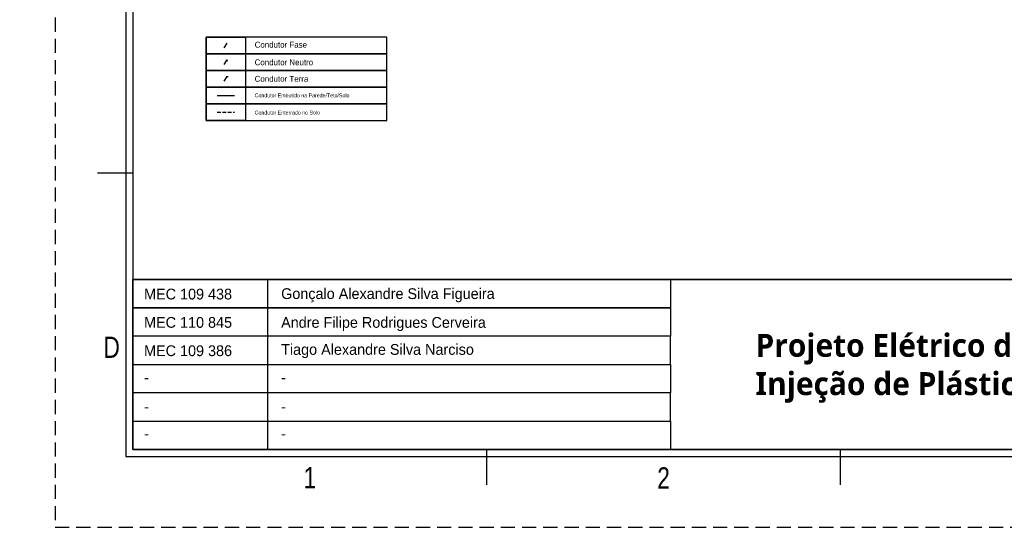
# Model space of a CAD drawing. Header units: millimetres. Extents: x -559 to 10735, y -2326 to 222.
# Tile 22 of 106: x -5 to 134, y 0 to 72. Entities that reach past the tile are written whole.
import ezdxf
from ezdxf.enums import TextEntityAlignment as Align

# ---------------------------------------------------------------- set-up
doc = ezdxf.new("R2010")
doc.units = ezdxf.units.MM
doc.header["$LTSCALE"] = 4
doc.linetypes.add('DASHED', pattern=[0.75, 0.5, -0.25])
doc.linetypes.add('HIDDEN2', pattern=[0.1875, 0.125, -0.0625])
for name, color, linetype in [('Cabeçalho', 252, 'Continuous'), ('Caminhos entre Quadros Eletricos', 2, 'Continuous'), ('COMMENT', 4, 'Continuous'), ('Texto Cabeçalho', 3, 'Continuous'), ('TITLE', 4, 'Continuous'), ('ZUWAKU', 7, 'Continuous')]:
    doc.layers.add(name, color=color, linetype=linetype)

# ---------------------------------------------------------------- blocks, each defined once
blk = doc.blocks.new('JIS_border_a4(L)')
at = {"color": 5}
for p, q in [((10, 200), (10, 10)), ((11, 199), (11, 11)), ((10, 10), (287, 10)), ((11, 11), (286, 11))]:
    blk.add_line(p, q, dxfattribs=at)
at = {"layer": 'ZUWAKU'}
for p, q in [((11, 50), (6, 50)), ((61, 6), (61, 11)), ((111, 6), (111, 11))]:
    blk.add_line(p, q, dxfattribs=at)
at = {"layer": 'ZUWAKU', "color": 5, "linetype": 'DASHED'}
blk.add_lwpolyline([(0, 0), (297, 0), (297, 210), (0, 210)], close=True, dxfattribs=at)
at = {"layer": 'COMMENT', "width": 0.8}
for s, p in [('D', (8, 25.43)), ('1', (36, 7)), ('2', (86, 7))]:
    blk.add_text(s, height=3, dxfattribs=at).set_placement(p, align=Align.MIDDLE)

msp = doc.modelspace()

# ---------------------------------------------------------------- linework, layer by layer
at = {"layer": 'Cabeçalho'}
for points in [[(11, 35), (286, 35), (286, 11), (11, 11)], [(87, 31), (11, 31), (11, 35), (87, 35)], [(11, 35), (30, 35), (30, 11), (11, 11)], [(286, 35), (11, 35), (11, 11), (286, 11)], [(11, 31), (87, 31), (87, 27), (11, 27)], [(87, 27), (11, 27), (11, 23), (87, 23)], [(11, 23), (87, 23), (87, 19), (11, 19)], [(87, 19), (11, 19), (11, 15), (87, 15)], [(87, 11), (11, 11), (11, 15), (87, 15)]]:
    msp.add_lwpolyline(points, close=True, dxfattribs=at)
at = {"layer": 'Caminhos entre Quadros Eletricos'}
for p, q in [((23.92, 67.71), (24.34, 68.36)), ((23.91, 65.35), (24.25, 65.87)), ((23.92, 63), (24.34, 63.65)), ((24.2, 63.65), (24.48, 63.65)), ((22.92, 60.97), (25.34, 60.97))]:
    msp.add_line(p, q, dxfattribs=at)
at = {"layer": 'Caminhos entre Quadros Eletricos', "linetype": 'HIDDEN2'}
msp.add_line((22.92, 58.62), (25.34, 58.62), dxfattribs=at)
at = {"layer": 'Caminhos entre Quadros Eletricos'}
for points in [[(46.9, 69.22), (21.34, 69.22), (21.34, 66.86), (46.9, 66.86)], [(21.34, 69.22), (26.92, 69.22), (26.92, 57.44), (21.34, 57.44)], [(46.9, 66.86), (21.34, 66.86), (21.34, 64.51), (46.9, 64.51)], [(46.9, 64.51), (21.34, 64.51), (21.34, 62.15), (46.9, 62.15)], [(46.9, 62.15), (21.34, 62.15), (21.34, 59.8), (46.9, 59.8)], [(46.9, 59.8), (21.34, 59.8), (21.34, 57.44), (46.9, 57.44)]]:
    msp.add_lwpolyline(points, close=True, dxfattribs=at)
msp.add_circle((24.29, 65.93), 0.078, dxfattribs=at)

# ---------------------------------------------------------------- block references
msp.add_blockref('JIS_border_a4(L)', (0, 0))

# ---------------------------------------------------------------- texts
at = {"layer": 'Caminhos entre Quadros Eletricos', "attachment_point": 1}
for s, width, gutter_width, heights, insert, char_height in [('Condutor Fase', 9.8485, 4.18, [0.358], (28.21, 68.58), 0.836), ('Condutor Neutro', 12.9219, 4.18, [0.358], (28.21, 66.09), 0.836), ('Condutor Terra', 9.8485, 4.18, [0.358], (28.21, 63.76), 0.836), ('Condutor Embutido na Parede/Teto/Solo', 19.9931, 2.68, [0.23], (28.21, 61.27), 0.5369), ('Condutor Enterrado no Solo', 12.9666, 2.68, [0.23], (28.21, 58.84), 0.5369)]:
    msp.add_mtext_dynamic_manual_height_columns(s, width=width, gutter_width=gutter_width, heights=heights, dxfattribs=dict(at, insert=insert, char_height=char_height))
at = {"layer": 'Texto Cabeçalho', "attachment_point": 1}
for s, width, gutter_width, heights, insert, char_height in [('MEC 109 438', 38.1544, 7.6, [0], (12.58, 33.7), 1.5207), ('Gonçalo Alexandre Silva Figueira', 38.1544, 7.6, [0], (31.95, 33.76), 1.5207), ('MEC 110 845', 38.1544, 7.6, [0], (12.58, 29.7), 1.5207), ('Andre Filipe Rodrigues Cerveira', 38.1544, 7.6, [0], (31.95, 29.7), 1.5207), ('{\\fMeiryo UI|b1|i0|c0|p50;Projeto Elétrico de uma Fábrica Industrial de Injeção de Plástico}', 94.4781, 12.33, [15.33], (98.99, 27.32), 3.2441), ('MEC 109 386', 38.1544, 7.6, [0], (12.58, 25.7), 1.5207), ('Tiago Alexandre Silva Narciso', 38.1544, 7.6, [0], (31.95, 25.88), 1.5207)]:
    msp.add_mtext_dynamic_manual_height_columns(s, width=width, gutter_width=gutter_width, heights=heights, dxfattribs=dict(at, insert=insert, char_height=char_height))
at = {"layer": 'Texto Cabeçalho', "color": 18, "true_color": 0x000000, "char_height": 1.52, "attachment_point": 1}
for insert in [(12.58, 21.94), (31.95, 21.94), (12.58, 17.81), (31.95, 17.81), (12.58, 14), (31.95, 14)]:
    msp.add_mtext_dynamic_manual_height_columns('-', width=38.1544, gutter_width=7.6, heights=[0], dxfattribs=dict(at, insert=insert))
at = {"layer": 'TITLE', "flags": 1}
msp.add_attdef('', (-5, 6), '', height=3, dxfattribs=at)

doc.saveas('drawing.dxf')
